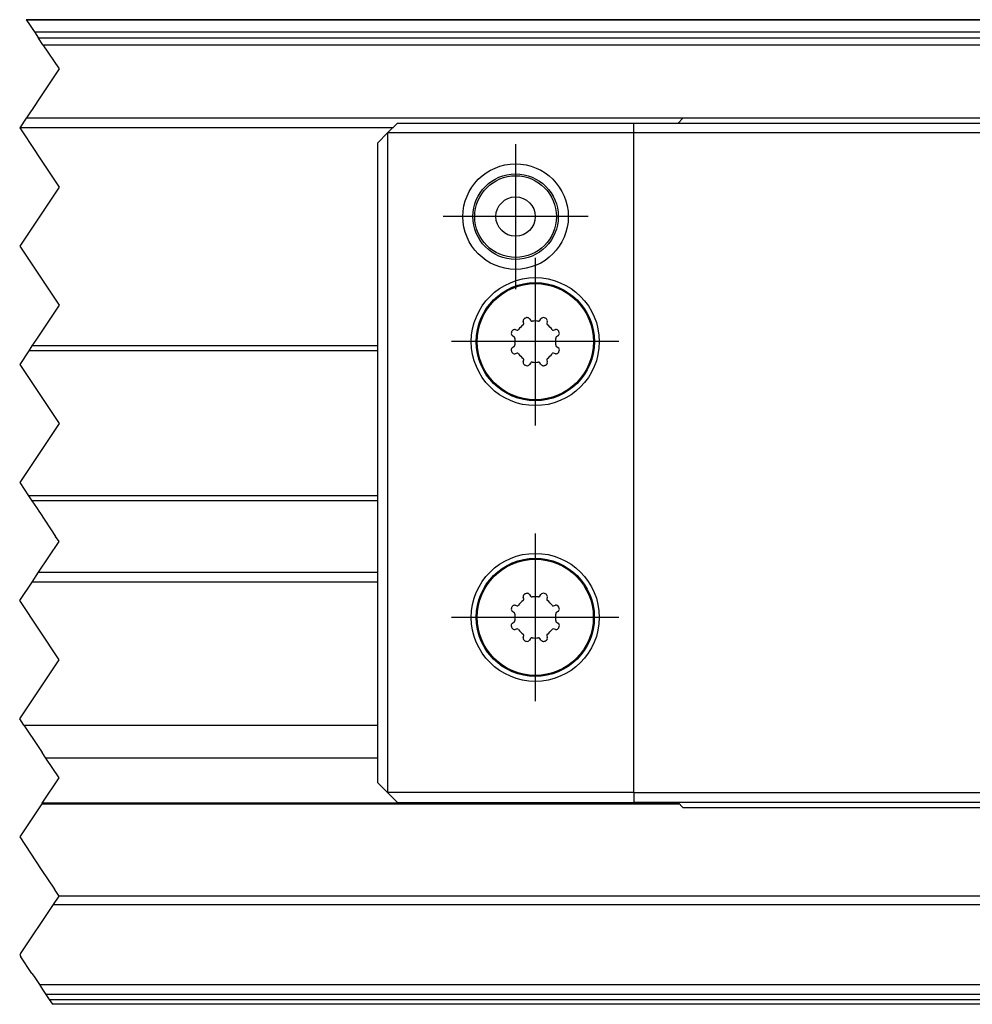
# Model space of a CAD drawing. Header units: millimetres. Extents: x -235 to 9017, y -109 to 485.
# Tile 11 of 35: x 323 to 371, y 337 to 387. Entities that reach past the tile are written whole.
import ezdxf

# ---------------------------------------------------------------- set-up
doc = ezdxf.new("R2010")
doc.units = ezdxf.units.MM
doc.linetypes.add('DOT_CENTER', pattern=[14, 12, -1, 0, -1])
doc.layers.add('1', color=7, linetype='Continuous')

# ---------------------------------------------------------------- blocks, each defined once
blk = doc.blocks.new('CABEZA_1_1__40', base_point=(340.9543643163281, 347.1029435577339))
at = {"color": 7, "linetype": 'Continuous'}
for p, q in [((356.4565187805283, 382.1029435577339), (356.2065187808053, 381.8529435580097)), ((362.8949536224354, 382.1029435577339), (356.4565187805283, 382.1029435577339)), ((369.0180839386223, 382.1029435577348), (362.8949536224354, 382.1029435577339)), ((375.4565187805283, 382.1029435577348), (369.0180839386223, 382.1029435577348)), ((375.7065187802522, 381.8529435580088), (375.4565187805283, 382.1029435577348)), ((396.4565187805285, 382.1029435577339), (396.2065187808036, 381.8529435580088)), ((402.8949536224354, 382.1029435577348), (396.4565187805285, 382.1029435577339)), ((409.0180839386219, 382.1029435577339), (402.8949536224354, 382.1029435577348)), ((415.4565187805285, 382.1029435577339), (409.0180839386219, 382.1029435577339)), ((415.7065187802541, 381.8529435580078), (415.4565187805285, 382.1029435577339)), ((341.4543643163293, 381.3529435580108), (341.9543643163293, 381.8529435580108)), ((341.9543643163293, 381.8529435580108), (353.9554415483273, 381.8529435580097)), ((353.9554415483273, 381.8529435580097), (356.2065187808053, 381.8529435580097)), ((353.9554415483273, 381.3529435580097), (353.9554415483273, 381.8529435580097)), ((356.2065187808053, 381.8529435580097), (375.7065187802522, 381.8529435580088)), ((375.7065187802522, 381.8529435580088), (396.2065187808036, 381.8529435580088)), ((396.2065187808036, 381.8529435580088), (415.7065187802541, 381.8529435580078)), ((415.7065187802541, 381.8529435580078), (417.9543643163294, 381.8529435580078)), ((417.9543643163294, 381.8529435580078), (417.9543643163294, 381.3529435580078)), ((417.9543643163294, 381.8529435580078), (433.9572087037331, 381.8529435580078)), ((433.9572087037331, 381.8529435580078), (434.4572087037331, 381.3529435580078)), ((340.9543643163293, 380.8529435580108), (341.4543643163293, 381.3529435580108)), ((353.9554415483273, 381.3529435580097), (341.4543643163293, 381.3529435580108)), ((341.4543643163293, 381.3529435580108), (341.4543643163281, 347.8529435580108)), ((417.9543643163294, 381.3529435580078), (353.9554415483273, 381.3529435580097)), ((353.9554415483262, 347.8529435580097), (353.9554415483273, 381.3529435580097)), ((417.9543643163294, 381.3529435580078), (434.4572087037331, 381.3529435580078)), ((417.9543643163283, 347.8529435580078), (417.9543643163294, 381.3529435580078)), ((434.9572087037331, 380.8529435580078), (434.4572087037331, 381.3529435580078)), ((434.4572087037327, 372.0357879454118), (434.4572087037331, 381.3529435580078)), ((340.9543643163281, 348.3529435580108), (340.9543643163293, 380.8529435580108)), ((434.9572087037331, 380.8529435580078), (434.9572087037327, 372.5357879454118)), ((422.6653894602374, 373.6058599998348), (422.719198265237, 373.5213970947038)), ((423.1895303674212, 373.5213970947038), (423.2433391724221, 373.6058599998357)), ((421.9347932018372, 373.0638425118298), (422.0325660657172, 373.0421667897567)), ((422.3651410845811, 373.3747418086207), (422.3434653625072, 373.4725146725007)), ((423.5652632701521, 373.4725146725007), (423.5435875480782, 373.3747418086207)), ((423.8761625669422, 373.0421667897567), (423.9739354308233, 373.0638425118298)), ((421.8859107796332, 372.6881096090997), (421.8014478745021, 372.7419184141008)), ((424.1072807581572, 372.7419184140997), (424.0228178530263, 372.6881096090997)), ((434.9572087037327, 372.5357879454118), (434.4572087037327, 372.0357879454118)), ((434.9572087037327, 372.5357879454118), (444.7022098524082, 372.5357879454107)), ((444.7022098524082, 372.5357879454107), (444.2022098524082, 372.0357879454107)), ((444.7022098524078, 354.7700991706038), (444.7022098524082, 372.5357879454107)), ((421.8014478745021, 372.1639687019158), (421.8859107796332, 372.2177775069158)), ((424.022817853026, 372.2177775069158), (424.107280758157, 372.1639687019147)), ((434.4572087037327, 372.0357879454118), (444.2022098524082, 372.0357879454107)), ((444.2022098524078, 355.2700991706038), (444.2022098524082, 372.0357879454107)), ((348.3662183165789, 371.6747418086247), (348.3445425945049, 371.7725146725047)), ((348.6664666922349, 371.9058599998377), (348.7202754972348, 371.8213970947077)), ((349.1906075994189, 371.8213970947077), (349.2444164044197, 371.9058599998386)), ((349.5663405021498, 371.7725146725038), (349.544664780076, 371.6747418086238)), ((422.0325660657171, 371.8637203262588), (421.9347932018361, 371.8420446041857)), ((422.343465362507, 371.4333724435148), (422.3651410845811, 371.5311453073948)), ((423.5435875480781, 371.5311453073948), (423.5652632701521, 371.4333724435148)), ((423.9739354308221, 371.8420446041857), (423.8761625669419, 371.8637203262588)), ((347.8869880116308, 370.9881096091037), (347.8025251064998, 371.0419184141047)), ((347.9358704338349, 371.3638425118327), (348.033643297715, 371.3421667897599)), ((349.8772397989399, 371.3421667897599), (349.9750126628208, 371.3638425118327)), ((350.1083579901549, 371.0419184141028), (350.0238950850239, 370.9881096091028)), ((422.719198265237, 371.3844900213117), (422.665389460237, 371.3000271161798)), ((423.2433391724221, 371.3000271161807), (423.1895303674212, 371.3844900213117)), ((347.8025251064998, 370.4639687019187), (347.8869880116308, 370.5177775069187)), ((350.0238950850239, 370.5177775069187), (350.1083579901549, 370.4639687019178)), ((348.033643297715, 370.1637203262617), (347.9358704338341, 370.1420446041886)), ((349.9750126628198, 370.1420446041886), (349.8772397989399, 370.1637203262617)), ((348.3445425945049, 369.7333724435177), (348.3662183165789, 369.8311453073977)), ((348.7202754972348, 369.6844900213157), (348.6664666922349, 369.6000271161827)), ((349.2444164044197, 369.6000271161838), (349.1906075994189, 369.6844900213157)), ((349.544664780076, 369.8311453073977), (349.5663405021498, 369.7333724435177)), ((422.6653894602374, 359.6058599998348), (422.7191982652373, 359.5213970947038)), ((423.1895303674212, 359.5213970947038), (423.2433391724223, 359.6058599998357)), ((421.9347932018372, 359.0638425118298), (422.0325660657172, 359.0421667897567)), ((422.3651410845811, 359.3747418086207), (422.3434653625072, 359.4725146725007)), ((423.5652632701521, 359.4725146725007), (423.5435875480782, 359.3747418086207)), ((423.8761625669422, 359.0421667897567), (423.9739354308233, 359.0638425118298)), ((421.8859107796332, 358.6881096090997), (421.8014478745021, 358.7419184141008)), ((424.1072807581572, 358.7419184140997), (424.0228178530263, 358.6881096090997)), ((421.801447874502, 358.1639687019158), (421.8859107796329, 358.2177775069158)), ((424.022817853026, 358.2177775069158), (424.107280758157, 358.1639687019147)), ((348.3651410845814, 357.6747418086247), (348.3434653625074, 357.7725146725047)), ((348.6653894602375, 357.9058599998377), (348.7191982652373, 357.8213970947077)), ((349.1895303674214, 357.8213970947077), (349.2433391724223, 357.9058599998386)), ((349.5652632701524, 357.7725146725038), (349.5435875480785, 357.6747418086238)), ((422.0325660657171, 357.8637203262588), (421.9347932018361, 357.8420446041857)), ((422.343465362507, 357.4333724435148), (422.3651410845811, 357.5311453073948)), ((423.5435875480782, 357.5311453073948), (423.565263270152, 357.4333724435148)), ((423.9739354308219, 357.8420446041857), (423.8761625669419, 357.8637203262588)), ((347.8859107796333, 356.9881096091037), (347.8014478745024, 357.0419184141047)), ((347.9347932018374, 357.3638425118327), (348.0325660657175, 357.3421667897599)), ((349.8761625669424, 357.3421667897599), (349.9739354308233, 357.3638425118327)), ((350.1072807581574, 357.0419184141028), (350.0228178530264, 356.9881096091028)), ((422.719198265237, 357.3844900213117), (422.665389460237, 357.3000271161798)), ((423.2433391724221, 357.3000271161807), (423.1895303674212, 357.3844900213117)), ((347.8014478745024, 356.4639687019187), (347.8859107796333, 356.5177775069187)), ((350.0228178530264, 356.5177775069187), (350.1072807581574, 356.4639687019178)), ((348.0325660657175, 356.1637203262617), (347.9347932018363, 356.1420446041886)), ((349.9739354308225, 356.1420446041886), (349.8761625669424, 356.1637203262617)), ((348.3434653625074, 355.7333724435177), (348.3651410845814, 355.8311453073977)), ((348.7191982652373, 355.6844900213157), (348.6653894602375, 355.6000271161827)), ((349.2433391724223, 355.6000271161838), (349.1895303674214, 355.6844900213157)), ((349.5435875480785, 355.8311453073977), (349.5652632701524, 355.7333724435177)), ((430.4543643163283, 347.8529435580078), (430.4543643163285, 355.2700991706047)), ((430.4543643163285, 355.2700991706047), (430.9565187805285, 354.7700991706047)), ((444.2022098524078, 355.2700991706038), (430.4543643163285, 355.2700991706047)), ((444.7022098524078, 354.7700991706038), (444.2022098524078, 355.2700991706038)), ((430.9565187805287, 348.6029435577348), (430.9565187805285, 354.7700991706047)), ((430.9565187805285, 354.7700991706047), (444.7022098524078, 354.7700991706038)), ((430.9543643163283, 348.3529435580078), (430.9565187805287, 348.6029435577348)), ((341.4543643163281, 347.8529435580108), (340.9543643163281, 348.3529435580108)), ((430.4543643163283, 347.8529435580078), (430.9543643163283, 348.3529435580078)), ((353.9554415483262, 347.8529435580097), (341.4543643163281, 347.8529435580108)), ((341.4543643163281, 347.8529435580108), (341.9543643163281, 347.3529435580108)), ((353.9554415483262, 347.8529435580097), (417.9543643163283, 347.8529435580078)), ((353.9554415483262, 347.8529435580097), (353.9554415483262, 347.3529435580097)), ((430.4543643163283, 347.8529435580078), (417.9543643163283, 347.8529435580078)), ((417.9543643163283, 347.8529435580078), (417.9543643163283, 347.3529435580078)), ((430.4543643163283, 347.8529435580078), (429.9543643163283, 347.3529435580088)), ((341.9543643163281, 347.3529435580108), (353.9554415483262, 347.3529435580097)), ((356.2065187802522, 347.3529435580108), (353.9554415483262, 347.3529435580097)), ((375.7065187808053, 347.3529435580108), (356.2065187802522, 347.3529435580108)), ((356.2065187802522, 347.3529435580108), (356.4565187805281, 347.1029435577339)), ((356.4565187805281, 347.1029435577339), (375.4565187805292, 347.1029435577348)), ((375.4565187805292, 347.1029435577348), (375.7065187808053, 347.3529435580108)), ((396.2065187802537, 347.3529435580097), (375.7065187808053, 347.3529435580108)), ((415.7065187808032, 347.3529435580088), (396.2065187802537, 347.3529435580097)), ((396.2065187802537, 347.3529435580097), (396.4565187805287, 347.1029435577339)), ((396.4565187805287, 347.1029435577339), (415.4565187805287, 347.1029435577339)), ((415.7065187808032, 347.3529435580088), (415.4565187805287, 347.1029435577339)), ((417.9543643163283, 347.3529435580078), (415.7065187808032, 347.3529435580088)), ((429.9543643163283, 347.3529435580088), (417.9543643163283, 347.3529435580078))]:
    blk.add_line(p, q, dxfattribs=at)
for centre, radius in [((347.954364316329, 377.1029435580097), 2.679018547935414), ((347.954364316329, 377.1029435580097), 2.171034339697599), ((347.954364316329, 377.1029435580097), 2.074999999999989), ((347.954364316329, 377.1029435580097), 0.9999999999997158), ((422.954364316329, 372.4529435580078), 3.25), ((422.954364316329, 372.4529435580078), 3), ((422.954364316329, 372.4529435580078), 2.948945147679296), ((348.9554415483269, 370.7529435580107), 3.25), ((348.9554415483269, 370.7529435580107), 3), ((348.9554415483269, 370.7529435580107), 2.948945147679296), ((422.9543643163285, 358.4529435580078), 3.25), ((422.9543643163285, 358.4529435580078), 3), ((422.9543643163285, 358.4529435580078), 2.948945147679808), ((348.9543643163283, 356.7529435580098), 3.25), ((348.9543643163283, 356.7529435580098), 3), ((348.9543643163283, 356.7529435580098), 2.948945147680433), ((423.9543643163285, 352.1029435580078), 2.675000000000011), ((423.9543643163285, 352.1029435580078), 2.171031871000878), ((423.9543643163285, 352.1029435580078), 2.075000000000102), ((423.9543643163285, 352.1029435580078), 0.9999999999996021)]:
    blk.add_circle(centre, radius, dxfattribs=at)
for centre, radius, start, end in [((422.4899097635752, 373.5049806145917), 0.150000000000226, 113.8205556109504, 192.5000000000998), ((422.9543643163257, 372.4529435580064), 1.299999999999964, 111.1794443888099, 113.8205556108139), ((422.5388807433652, 373.5252650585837), 0.1500000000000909, 90, 111.179444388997), ((422.5388807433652, 373.5252650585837), 0.1499999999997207, 32.49999999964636, 90), ((422.7782356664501, 373.5590080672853), 0.0700000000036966, 212.4999999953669, 279.0477603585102), ((422.9543643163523, 372.4529435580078), 1.049999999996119, 80.9522396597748, 99.0477603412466), ((423.1304929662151, 373.5590080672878), 0.0699999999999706, 260.9522396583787, 327.4999999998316), ((423.3698478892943, 373.5252650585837), 0.1499999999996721, 68.82055561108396, 147.500000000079), ((422.9543643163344, 372.4529435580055), 1.300000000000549, 66.17944438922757, 68.82055561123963), ((423.4188188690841, 373.5049806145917), 0.1500000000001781, 44.99999999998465, 66.17944438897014), ((423.4188188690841, 373.5049806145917), 0.1500000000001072, 347.4999999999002, 44.99999999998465), ((421.9023272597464, 372.9173981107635), 0.1499999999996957, 135.0000000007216, 156.1794443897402), ((421.9023272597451, 372.9173981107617), 0.1500000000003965, 77.4999999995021, 134.9999999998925), ((422.0477168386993, 373.1105075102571), 0.0700000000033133, 257.4999999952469, 324.047760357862), ((422.9543643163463, 372.452943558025), 1.049999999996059, 125.9522396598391, 144.0477603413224), ((422.2968003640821, 373.3595910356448), 0.0700000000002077, 305.9522396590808, 0), ((423.6119282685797, 373.3595910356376), 0.0700000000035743, 179.9999999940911, 234.047760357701), ((422.9543643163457, 372.4529435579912), 1.049999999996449, 35.95223965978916, 54.04776034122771), ((423.8610117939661, 373.1105075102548), 0.0699999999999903, 215.9522396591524, 282.5000000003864), ((424.0064013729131, 372.9173981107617), 0.1500000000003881, 23.8205556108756, 102.49999999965), ((421.8820428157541, 372.8684271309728), 0.1499999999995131, 158.8205556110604, 237.5000000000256), ((422.9543643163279, 372.4529435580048), 1.29999999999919, 156.179444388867, 158.8205556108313), ((421.8482998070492, 372.6290722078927), 0.0699999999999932, 0, 57.50000000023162), ((422.954364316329, 372.4529435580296), 1.049999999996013, 170.9522396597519, 189.047760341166), ((424.0604288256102, 372.6290722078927), 0.0699999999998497, 122.4999999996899, 180), ((422.9543643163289, 372.452943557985), 1.049999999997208, 350.9522396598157, 9.04776034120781), ((424.0266858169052, 372.8684271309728), 0.1500000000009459, 302.4999999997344, 0), ((422.9543643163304, 372.4529435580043), 1.300000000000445, 21.17944438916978, 23.82055561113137), ((424.0266858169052, 372.8684271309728), 0.1499999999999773, 0, 21.17944438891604), ((421.8820428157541, 372.0374599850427), 0.1500000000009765, 122.4999999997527, 180), ((421.8820428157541, 372.0374599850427), 0.1500000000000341, 180, 201.1794443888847), ((421.8482998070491, 372.2768149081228), 0.0699999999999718, 302.4999999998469, 0), ((424.0604288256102, 372.2768149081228), 0.0700000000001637, 180, 237.5000000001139), ((424.026685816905, 372.0374599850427), 0.1499999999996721, 338.8205556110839, 57.50000000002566), ((348.9554415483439, 370.7529435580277), 1.049999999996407, 125.9522396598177, 144.0477603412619), ((348.2978775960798, 371.6595910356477), 0.069999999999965, 305.9522396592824, 0), ((348.4909869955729, 371.8049806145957), 0.1499999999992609, 113.8205556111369, 192.5000000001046), ((348.9554415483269, 370.7529435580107), 1.300000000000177, 111.1794443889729, 113.8205556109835), ((348.5399579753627, 371.8252650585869), 0.1499999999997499, 90, 111.1794443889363), ((348.5399579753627, 371.8252650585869), 0.1499999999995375, 32.49999999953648, 90), ((348.7793128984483, 371.859008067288), 0.0700000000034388, 212.4999999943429, 279.0477603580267), ((348.95544154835, 370.7529435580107), 1.049999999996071, 80.95223965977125, 99.04776034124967), ((349.1315701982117, 371.8590080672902), 0.0699999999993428, 260.9522396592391, 327.5000000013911), ((349.3709251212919, 371.8252650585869), 0.1499999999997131, 68.82055561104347, 147.5000000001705), ((348.9554415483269, 370.7529435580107), 1.300000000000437, 66.1794443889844, 68.8205556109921), ((349.4198961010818, 371.8049806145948), 0.1500000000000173, 44.99999999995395, 66.1794443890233), ((349.4198961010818, 371.8049806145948), 0.1500000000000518, 347.4999999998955, 44.99999999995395), ((349.6130055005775, 371.6595910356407), 0.070000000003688, 179.9999999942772, 234.047760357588), ((348.955441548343, 370.7529435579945), 1.049999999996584, 35.95223965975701, 54.04776034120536), ((422.9543643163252, 372.4529435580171), 1.299999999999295, 201.1794443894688, 203.8205556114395), ((421.9023272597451, 371.9884890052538), 0.149999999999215, 203.8205556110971, 282.5000000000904), ((422.047716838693, 371.7953796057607), 0.0699999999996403, 35.95223965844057, 102.5000000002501), ((422.9543643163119, 372.4529435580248), 1.049999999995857, 215.9522396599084, 234.0477603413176), ((422.296800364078, 371.5462960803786), 0.0700000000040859, 359.9999999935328, 54.04776035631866), ((423.6119282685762, 371.5462960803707), 0.0699999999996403, 125.9522396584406, 180), ((422.9543643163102, 372.4529435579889), 1.04999999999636, 305.9522396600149, 324.0477603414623), ((423.8610117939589, 371.7953796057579), 0.0700000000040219, 77.49999999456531, 144.0477603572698), ((424.0064013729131, 371.9884890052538), 0.1500000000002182, 257.4999999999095, 315), ((424.0064013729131, 371.9884890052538), 0.1499999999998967, 315, 336.1794443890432), ((422.9543643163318, 372.4529435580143), 1.300000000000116, 336.1794443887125, 338.8205556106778), ((347.8831200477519, 371.1684271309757), 0.1500000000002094, 158.8205556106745, 237.499999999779), ((348.955441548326, 370.7529435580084), 1.299999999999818, 156.1794443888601, 158.8205556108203), ((347.9034044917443, 371.2173981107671), 0.1500000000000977, 135.000000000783, 156.179444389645), ((347.9034044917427, 371.2173981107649), 0.1500000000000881, 77.4999999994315, 134.9999999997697), ((348.0487940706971, 371.41050751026), 0.0700000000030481, 257.4999999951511, 324.0477603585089), ((349.8620890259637, 371.4105075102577), 0.0699999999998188, 215.9522396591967, 282.5000000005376), ((350.0074786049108, 371.2173981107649), 0.1500000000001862, 23.82055561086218, 102.4999999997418), ((350.027763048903, 371.1684271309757), 0.1500000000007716, 302.4999999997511, 0), ((348.9554415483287, 370.7529435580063), 1.300000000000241, 21.17944438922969, 23.82055561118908), ((350.0277630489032, 371.1684271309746), 0.1499999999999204, 4.3425e-10, 21.17944438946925), ((422.489909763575, 371.4009065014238), 0.1500000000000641, 167.4999999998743, 225.000000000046), ((422.489909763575, 371.4009065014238), 0.1500000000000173, 225.000000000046, 246.1794443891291), ((422.9543643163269, 372.4529435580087), 1.300000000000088, 246.179444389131, 248.8205556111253), ((422.5388807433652, 371.3806220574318), 0.1499999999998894, 248.8205556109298, 327.499999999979), ((422.778235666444, 371.3468790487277), 0.0699999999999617, 80.95223965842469, 147.5000000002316), ((422.9543643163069, 372.4529435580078), 1.049999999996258, 260.9522396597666, 279.0477603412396), ((423.1304929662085, 371.3468790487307), 0.0700000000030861, 32.49999999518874, 99.04776035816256), ((423.369847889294, 371.3806220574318), 0.1499999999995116, 212.499999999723, 270), ((423.369847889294, 371.3806220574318), 0.1500000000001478, 270, 291.1794443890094), ((422.9543643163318, 372.4529435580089), 1.300000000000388, 291.1794443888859, 293.8205556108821), ((423.4188188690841, 371.4009065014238), 0.1500000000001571, 293.8205556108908, 12.50000000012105), ((347.8493770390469, 370.9290722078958), 0.0699999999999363, 0, 57.50000000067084), ((347.8493770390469, 370.5768149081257), 0.0699999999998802, 302.4999999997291, 0), ((348.9554415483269, 370.7529435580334), 1.049999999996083, 170.9522396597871, 189.0477603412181), ((350.0615060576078, 370.9290722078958), 0.0699999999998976, 122.4999999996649, 180), ((350.0615060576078, 370.5768149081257), 0.0699999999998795, 180, 237.5000000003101), ((348.9554415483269, 370.7529435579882), 1.049999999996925, 350.9522396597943, 9.04776034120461), ((347.8831200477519, 370.3374599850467), 0.1500000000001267, 122.500000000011, 180), ((347.8831200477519, 370.3374599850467), 0.1500000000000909, 180, 201.1794443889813), ((348.9554415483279, 370.7529435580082), 1.299999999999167, 201.1794443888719, 203.8205556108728), ((347.9034044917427, 370.2884890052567), 0.1499999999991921, 203.8205556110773, 282.5000000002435), ((348.0487940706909, 370.0953796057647), 0.0699999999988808, 35.95223965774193, 102.5000000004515), ((348.9554415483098, 370.7529435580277), 1.049999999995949, 215.9522396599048, 234.0477603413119), ((348.9554415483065, 370.7529435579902), 1.049999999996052, 305.9522396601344, 324.0477603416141), ((349.8620890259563, 370.0953796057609), 0.0700000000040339, 77.49999999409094, 144.0477603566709), ((350.0074786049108, 370.2884890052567), 0.1500000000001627, 257.4999999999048, 315.0000000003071), ((350.027763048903, 370.3374599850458), 0.1499999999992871, 338.8205556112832, 57.5000000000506), ((350.0074786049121, 370.2884890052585), 0.1499999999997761, 314.9999999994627, 336.1794443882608), ((348.955441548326, 370.7529435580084), 1.299999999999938, 336.1794443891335, 338.8205556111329), ((348.2978775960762, 369.8462960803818), 0.0700000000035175, 359.9999999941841, 54.04776035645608), ((348.4909869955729, 369.7009065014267), 0.1500000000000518, 167.4999999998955, 224.9999999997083), ((348.4909869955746, 369.7009065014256), 0.1499999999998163, 224.999999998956, 246.1794443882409), ((348.9554415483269, 370.7529435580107), 1.300000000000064, 246.1794443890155, 248.8205556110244), ((348.5399579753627, 369.6806220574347), 0.1499999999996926, 248.8205556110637, 327.5000000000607), ((348.7793128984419, 369.6468790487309), 0.069999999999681, 80.95223965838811, 147.4999999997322), ((348.9554415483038, 370.7529435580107), 1.049999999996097, 260.9522396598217, 279.0477603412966), ((349.1315701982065, 369.6468790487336), 0.0700000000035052, 32.49999999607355, 99.04776035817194), ((349.3709251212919, 369.6806220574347), 0.1499999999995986, 212.4999999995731, 270), ((349.3709251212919, 369.6806220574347), 0.1499999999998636, 270, 291.1794443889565), ((348.9554415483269, 370.7529435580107), 1.300000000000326, 291.1794443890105, 293.8205556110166), ((349.4198961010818, 369.7009065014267), 0.15000000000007, 293.8205556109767, 12.50000000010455), ((349.6130055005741, 369.8462960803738), 0.0699999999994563, 125.9522396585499, 180), ((422.4899097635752, 359.5049806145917), 0.1500000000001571, 113.8205556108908, 192.5000000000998), ((422.9543643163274, 358.4529435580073), 1.299999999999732, 111.1794443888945, 113.8205556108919), ((422.5388807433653, 359.5252650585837), 0.1500000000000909, 90, 111.1794443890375), ((422.5388807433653, 359.5252650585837), 0.1499999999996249, 32.49999999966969, 90), ((422.7782356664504, 359.5590080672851), 0.0700000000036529, 212.4999999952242, 279.0477603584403), ((422.9543643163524, 358.4529435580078), 1.04999999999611, 80.95223965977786, 99.04776034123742), ((423.1304929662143, 359.5590080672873), 0.0699999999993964, 260.9522396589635, 327.5000000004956), ((423.3698478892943, 359.5252650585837), 0.1499999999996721, 68.82055561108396, 147.500000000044), ((422.9543643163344, 358.4529435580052), 1.300000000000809, 66.17944438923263, 68.82055561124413), ((423.4188188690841, 359.5049806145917), 0.1500000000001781, 44.99999999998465, 66.17944438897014), ((423.4188188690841, 359.5049806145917), 0.1500000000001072, 347.4999999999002, 44.99999999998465), ((421.902327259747, 358.917398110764), 0.1499999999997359, 135.0000000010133, 156.1794443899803), ((421.9023272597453, 358.9173981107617), 0.1500000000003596, 77.49999999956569, 134.9999999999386), ((422.0477168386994, 359.1105075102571), 0.0700000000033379, 257.499999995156, 324.0477603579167), ((422.9543643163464, 358.4529435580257), 1.049999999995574, 125.952239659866, 144.0477603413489), ((422.2968003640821, 359.3595910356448), 0.0700000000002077, 305.9522396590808, 0), ((423.61192826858, 359.3595910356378), 0.0700000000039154, 179.9999999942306, 234.047760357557), ((422.9543643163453, 358.4529435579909), 1.049999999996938, 35.95223965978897, 54.04776034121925), ((423.8610117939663, 359.1105075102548), 0.0700000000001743, 215.9522396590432, 282.5000000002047), ((424.0064013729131, 358.9173981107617), 0.1500000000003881, 23.8205556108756, 102.49999999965), ((421.8820428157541, 358.8684271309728), 0.1499999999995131, 158.8205556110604, 237.5000000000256), ((422.9543643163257, 358.4529435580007), 1.299999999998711, 156.1794443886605, 158.8205556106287), ((421.8482998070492, 358.6290722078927), 0.0699999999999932, 0, 57.50000000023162), ((422.9543643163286, 358.4529435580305), 1.049999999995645, 170.9522396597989, 189.0477603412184), ((424.0604288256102, 358.6290722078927), 0.0699999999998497, 122.4999999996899, 180), ((422.9543643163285, 358.4529435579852), 1.049999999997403, 350.9522396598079, 9.04776034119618), ((424.0266858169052, 358.8684271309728), 0.1500000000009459, 302.4999999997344, 0), ((422.95436431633, 358.4529435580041), 1.300000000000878, 21.17944438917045, 23.82055561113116), ((424.0266858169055, 358.8684271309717), 0.1499999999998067, 4.1254e-10, 21.17944438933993), ((421.8820428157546, 358.0374599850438), 0.1500000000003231, 122.5000000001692, 180.0000000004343), ((421.882042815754, 358.0374599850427), 0.1499999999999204, 180, 201.1794443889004), ((421.8482998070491, 358.2768149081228), 0.0699999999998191, 302.4999999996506, 0), ((424.0604288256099, 358.2768149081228), 0.0699999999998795, 180, 237.5000000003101), ((424.026685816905, 358.0374599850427), 0.1499999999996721, 338.8205556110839, 57.50000000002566), ((348.9543643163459, 356.7529435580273), 1.049999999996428, 125.9522396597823, 144.0477603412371), ((348.2968003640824, 357.6595910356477), 0.0699999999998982, 305.9522396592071, 0), ((348.4899097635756, 357.8049806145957), 0.1499999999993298, 113.8205556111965, 192.5000000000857), ((348.9543643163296, 356.7529435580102), 1.300000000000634, 111.1794443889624, 113.820555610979), ((348.5388807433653, 357.8252650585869), 0.1499999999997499, 90, 111.1794443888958), ((348.5388807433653, 357.8252650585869), 0.1499999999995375, 32.49999999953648, 90), ((348.7782356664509, 357.859008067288), 0.0700000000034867, 212.4999999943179, 279.0477603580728), ((348.9543643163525, 356.7529435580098), 1.04999999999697, 80.95223965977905, 99.04776034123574), ((349.1304929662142, 357.8590080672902), 0.0699999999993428, 260.9522396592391, 327.5000000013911), ((349.3698478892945, 357.8252650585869), 0.1499999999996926, 68.82055561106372, 147.5000000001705), ((348.9543643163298, 356.7529435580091), 1.300000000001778, 66.17944438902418, 68.82055561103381), ((349.4188188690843, 357.8049806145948), 0.1500000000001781, 44.99999999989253, 66.17944438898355), ((349.4188188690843, 357.8049806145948), 0.1500000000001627, 347.4999999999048, 44.99999999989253), ((349.6119282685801, 357.6595910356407), 0.070000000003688, 179.9999999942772, 234.0477603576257), ((348.9543643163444, 356.7529435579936), 1.049999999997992, 35.95223965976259, 54.04776034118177), ((422.9543643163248, 358.4529435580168), 1.299999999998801, 201.1794443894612, 203.8205556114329), ((421.9023272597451, 357.9884890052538), 0.149999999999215, 203.8205556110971, 282.5000000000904), ((422.047716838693, 357.7953796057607), 0.0699999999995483, 35.95223965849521, 102.5000000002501), ((422.9543643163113, 358.452943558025), 1.049999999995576, 215.9522396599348, 234.0477603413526), ((422.296800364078, 357.5462960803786), 0.0700000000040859, 359.9999999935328, 54.04776035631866), ((423.6119282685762, 357.5462960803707), 0.0699999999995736, 125.9522396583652, 180), ((422.9543643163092, 358.4529435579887), 1.049999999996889, 305.9522396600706, 324.0477603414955), ((423.8610117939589, 357.7953796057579), 0.0700000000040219, 77.49999999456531, 144.047760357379), ((424.0064013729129, 357.9884890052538), 0.1500000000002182, 257.4999999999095, 315.0000000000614), ((424.0064013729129, 357.9884890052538), 0.1500000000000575, 315.0000000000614, 336.1794443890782), ((422.9543643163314, 358.4529435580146), 1.300000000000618, 336.1794443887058, 338.8205556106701), ((347.8820428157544, 357.1684271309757), 0.1500000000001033, 158.8205556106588, 237.4999999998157), ((348.9543643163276, 356.7529435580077), 1.29999999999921, 156.1794443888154, 158.820555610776), ((347.9023272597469, 357.2173981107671), 0.1500000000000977, 135.000000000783, 156.1794443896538), ((347.9023272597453, 357.2173981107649), 0.1500000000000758, 77.4999999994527, 134.9999999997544), ((348.0477168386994, 357.41050751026), 0.0700000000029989, 257.4999999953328, 324.0477603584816), ((349.8610117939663, 357.4105075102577), 0.0699999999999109, 215.9522396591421, 282.5000000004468), ((350.0064013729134, 357.2173981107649), 0.1500000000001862, 23.82055561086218, 102.4999999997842), ((350.0266858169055, 357.1684271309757), 0.1500000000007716, 302.4999999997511, 0), ((348.95436431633, 356.7529435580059), 1.30000000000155, 21.17944438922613, 23.82055561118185), ((350.0266858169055, 357.1684271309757), 0.1499999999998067, 0, 21.17944438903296), ((422.489909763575, 357.4009065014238), 0.1500000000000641, 167.4999999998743, 225.000000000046), ((422.489909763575, 357.4009065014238), 0.1500000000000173, 225.000000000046, 246.1794443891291), ((422.9543643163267, 358.4529435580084), 1.299999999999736, 246.1794443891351, 248.8205556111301), ((422.5388807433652, 357.3806220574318), 0.1499999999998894, 248.8205556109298, 327.499999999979), ((422.778235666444, 357.3468790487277), 0.0699999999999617, 80.95223965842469, 147.5000000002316), ((422.9543643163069, 358.4529435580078), 1.049999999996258, 260.9522396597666, 279.0477603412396), ((423.1304929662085, 357.3468790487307), 0.0700000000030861, 32.49999999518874, 99.04776035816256), ((423.369847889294, 357.3806220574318), 0.1499999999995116, 212.499999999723, 270), ((423.369847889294, 357.3806220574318), 0.1500000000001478, 270, 291.1794443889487), ((422.9543643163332, 358.4529435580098), 1.300000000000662, 291.1794443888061, 293.8205556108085), ((423.4188188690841, 357.4009065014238), 0.1500000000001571, 293.8205556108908, 12.50000000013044), ((347.8482998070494, 356.9290722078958), 0.0699999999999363, 0, 57.50000000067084), ((347.8482998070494, 356.5768149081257), 0.0699999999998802, 302.4999999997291, 0), ((348.9543643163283, 356.7529435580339), 1.04999999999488, 170.9522396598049, 189.0477603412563), ((350.0604288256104, 356.9290722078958), 0.0699999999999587, 122.4999999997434, 180), ((350.0604288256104, 356.5768149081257), 0.0699999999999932, 180, 237.5000000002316), ((348.9543643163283, 356.7529435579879), 1.049999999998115, 350.9522396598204, 9.04776034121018), ((347.8820428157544, 356.3374599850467), 0.1500000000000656, 122.4999999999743, 180), ((347.8820428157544, 356.3374599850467), 0.1500000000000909, 180, 201.179444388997), ((348.9543643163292, 356.7529435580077), 1.299999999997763, 201.1794443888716, 203.8205556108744), ((347.9023272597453, 356.2884890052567), 0.1499999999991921, 203.8205556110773, 282.5000000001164), ((348.0477168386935, 356.0953796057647), 0.0699999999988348, 35.95223965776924, 102.500000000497), ((348.9543643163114, 356.7529435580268), 1.049999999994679, 215.9522396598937, 234.0477603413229), ((348.9543643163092, 356.7529435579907), 1.049999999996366, 305.9522396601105, 324.0477603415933), ((349.8610117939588, 356.0953796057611), 0.0700000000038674, 77.49999999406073, 144.0477603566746), ((350.0064013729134, 356.2884890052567), 0.1500000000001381, 257.4999999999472, 315.0000000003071), ((350.0266858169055, 356.3374599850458), 0.1499999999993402, 338.820555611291, 57.5000000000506), ((350.0064013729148, 356.2884890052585), 0.1499999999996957, 314.9999999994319, 336.1794443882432), ((348.9543643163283, 356.7529435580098), 1.300000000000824, 336.1794443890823, 338.820555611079), ((348.2968003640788, 355.8462960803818), 0.0700000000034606, 359.9999999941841, 54.04776035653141), ((348.4899097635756, 355.7009065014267), 0.1500000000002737, 167.4999999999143, 224.9999999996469), ((348.4899097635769, 355.7009065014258), 0.1499999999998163, 224.9999999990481, 246.1794443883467), ((348.9543643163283, 356.7529435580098), 1.299999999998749, 246.1794443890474, 248.820555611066), ((348.5388807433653, 355.6806220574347), 0.1499999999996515, 248.8205556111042, 327.5000000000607), ((348.7782356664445, 355.6468790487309), 0.0699999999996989, 80.95223965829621, 147.4999999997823), ((348.9543643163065, 356.7529435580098), 1.049999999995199, 260.9522396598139, 279.0477603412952), ((349.1304929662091, 355.6468790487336), 0.0700000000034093, 32.49999999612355, 99.04776035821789), ((349.3698478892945, 355.6806220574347), 0.1499999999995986, 212.4999999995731, 270), ((349.3698478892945, 355.6806220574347), 0.1499999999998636, 270, 291.1794443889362), ((348.9543643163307, 356.7529435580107), 1.299999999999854, 291.1794443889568, 293.8205556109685), ((349.4188188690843, 355.7009065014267), 0.1500000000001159, 293.8205556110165, 12.50000000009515), ((349.6119282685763, 355.8462960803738), 0.0699999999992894, 125.9522396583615, 180)]:
    blk.add_arc(centre, radius, start, end, dxfattribs=at)
for points in [[(422.3668003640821, 373.3595910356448), (422.3665238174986, 373.3621161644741), (422.3659707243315, 373.3671664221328), (422.3654176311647, 373.3722166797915), (422.3651410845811, 373.3747418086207)], [(423.5435875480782, 373.3747418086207), (423.5433110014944, 373.3722166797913), (423.542757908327, 373.3671664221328), (423.5422048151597, 373.362116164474), (423.5419282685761, 373.3595910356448)], [(421.9174288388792, 372.6180641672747), (421.9175740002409, 372.6198988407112), (421.9178643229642, 372.6235681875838), (421.9181546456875, 372.6272375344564), (421.9182998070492, 372.6290722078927)], [(423.9904288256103, 372.6290722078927), (423.9905739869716, 372.6272375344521), (423.990864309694, 372.6235681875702), (423.9911546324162, 372.6198988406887), (423.9912997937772, 372.6180641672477)], [(421.9182998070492, 372.2768149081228), (421.918154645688, 372.2786495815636), (421.9178643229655, 372.2823189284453), (421.9175740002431, 372.2859882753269), (421.9174288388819, 372.2878229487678)], [(423.9912997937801, 372.2878229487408), (423.9911546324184, 372.2859882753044), (423.9908643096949, 372.2823189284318), (423.9905739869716, 372.278649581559), (423.99042882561, 372.2768149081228)], [(348.3678775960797, 371.6595910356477), (348.3676010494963, 371.6621161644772), (348.3670479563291, 371.6671664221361), (348.3664948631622, 371.6722166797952), (348.3662183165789, 371.6747418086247)], [(349.544664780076, 371.6747418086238), (349.5443882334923, 371.6722166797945), (349.543835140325, 371.6671664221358), (349.5432820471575, 371.6621161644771), (349.5430055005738, 371.6595910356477)], [(422.3651410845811, 371.5311453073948), (422.3654176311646, 371.533670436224), (422.3659707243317, 371.5387206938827), (422.3665238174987, 371.5437709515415), (422.3668003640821, 371.5462960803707)], [(423.5419282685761, 371.5462960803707), (423.5422048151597, 371.5437709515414), (423.542757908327, 371.5387206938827), (423.5433110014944, 371.5336704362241), (423.5435875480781, 371.5311453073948)], [(347.9185060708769, 370.9180641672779), (347.9186512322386, 370.9198988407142), (347.9189415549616, 370.9235681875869), (347.9192318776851, 370.9272375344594), (347.9193770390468, 370.9290722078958)], [(347.9193770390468, 370.5768149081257), (347.9192318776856, 370.5786495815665), (347.9189415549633, 370.5823189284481), (347.918651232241, 370.5859882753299), (347.9185060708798, 370.5878229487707)], [(349.9915060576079, 370.9290722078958), (349.9916512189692, 370.9272375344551), (349.9919415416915, 370.9235681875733), (349.9922318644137, 370.9198988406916), (349.9923770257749, 370.9180641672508)], [(349.9923770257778, 370.5878229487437), (349.9922318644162, 370.5859882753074), (349.9919415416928, 370.5823189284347), (349.9916512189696, 370.578649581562), (349.9915060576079, 370.5768149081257)], [(348.3662183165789, 369.8311453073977), (348.3664948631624, 369.8336704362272), (348.3670479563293, 369.8387206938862), (348.3676010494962, 369.8437709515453), (348.3678775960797, 369.8462960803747)], [(349.5430055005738, 369.8462960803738), (349.5432820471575, 369.8437709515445), (349.5438351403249, 369.8387206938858), (349.5443882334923, 369.8336704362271), (349.544664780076, 369.8311453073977)], [(422.3668003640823, 359.3595910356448), (422.3665238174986, 359.3621161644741), (422.3659707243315, 359.3671664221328), (422.3654176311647, 359.3722166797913), (422.3651410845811, 359.3747418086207)], [(423.5435875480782, 359.3747418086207), (423.5433110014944, 359.3722166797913), (423.542757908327, 359.3671664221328), (423.5422048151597, 359.3621161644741), (423.5419282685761, 359.3595910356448)], [(421.917428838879, 358.6180641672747), (421.9175740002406, 358.619898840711), (421.9178643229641, 358.6235681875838), (421.9181546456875, 358.6272375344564), (421.9182998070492, 358.6290722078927)], [(423.9904288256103, 358.6290722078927), (423.9905739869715, 358.627237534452), (423.9908643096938, 358.6235681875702), (423.991154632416, 358.6198988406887), (423.9912997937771, 358.6180641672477)], [(421.9182998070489, 358.2768149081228), (421.9181546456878, 358.2786495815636), (421.9178643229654, 358.2823189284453), (421.9175740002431, 358.285988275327), (421.9174288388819, 358.2878229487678)], [(423.9912997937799, 358.2878229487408), (423.9911546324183, 358.2859882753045), (423.9908643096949, 358.2823189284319), (423.9905739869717, 358.278649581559), (423.99042882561, 358.2768149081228)], [(348.3668003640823, 357.6595910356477), (348.3665238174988, 357.6621161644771), (348.3659707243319, 357.6671664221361), (348.3654176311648, 357.672216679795), (348.3651410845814, 357.6747418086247)], [(349.5435875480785, 357.6747418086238), (349.5433110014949, 357.6722166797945), (349.5427579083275, 357.6671664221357), (349.5422048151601, 357.6621161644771), (349.5419282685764, 357.6595910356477)], [(422.3651410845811, 357.5311453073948), (422.3654176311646, 357.5336704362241), (422.3659707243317, 357.5387206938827), (422.3665238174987, 357.5437709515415), (422.3668003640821, 357.5462960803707)], [(423.5419282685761, 357.5462960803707), (423.5422048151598, 357.5437709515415), (423.542757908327, 357.5387206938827), (423.5433110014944, 357.5336704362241), (423.5435875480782, 357.5311453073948)], [(347.9174288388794, 356.9180641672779), (347.917574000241, 356.9198988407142), (347.9178643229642, 356.9235681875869), (347.9181546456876, 356.9272375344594), (347.9182998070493, 356.9290722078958)], [(347.9182998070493, 356.5768149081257), (347.9181546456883, 356.5786495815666), (347.9178643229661, 356.5823189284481), (347.9175740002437, 356.58598827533), (347.9174288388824, 356.5878229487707)], [(349.9904288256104, 356.9290722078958), (349.9905739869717, 356.9272375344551), (349.9908643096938, 356.9235681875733), (349.9911546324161, 356.9198988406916), (349.9912997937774, 356.9180641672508)], [(349.9912997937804, 356.5878229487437), (349.9911546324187, 356.5859882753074), (349.9908643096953, 356.5823189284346), (349.9905739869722, 356.5786495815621), (349.9904288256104, 356.5768149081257)], [(348.3651410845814, 355.8311453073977), (348.3654176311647, 355.8336704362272), (348.3659707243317, 355.8387206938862), (348.3665238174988, 355.8437709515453), (348.3668003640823, 355.8462960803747)], [(349.5419282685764, 355.8462960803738), (349.5422048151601, 355.8437709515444), (349.5427579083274, 355.8387206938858), (349.5433110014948, 355.8336704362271), (349.5435875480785, 355.8311453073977)]]:
    blk.add_open_spline(points, degree=3, dxfattribs=at)
at = {"layer": '1', "color": 2, "linetype": 'DOT_CENTER'}
for p, q in [((347.954364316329, 380.7819621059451), (347.954364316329, 373.4239250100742)), ((351.6333828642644, 377.1029435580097), (344.2753457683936, 377.1029435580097)), ((422.954364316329, 376.7029435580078), (422.954364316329, 368.2029435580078)), ((348.9554415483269, 375.0029435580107), (348.9554415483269, 366.5029435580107)), ((427.204364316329, 372.4529435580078), (418.704364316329, 372.4529435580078)), ((353.2054415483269, 370.7529435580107), (344.7054415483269, 370.7529435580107)), ((422.9543643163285, 362.7029435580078), (422.9543643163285, 354.2029435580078)), ((348.9543643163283, 361.0029435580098), (348.9543643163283, 352.5029435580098)), ((427.2043643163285, 358.4529435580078), (418.7043643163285, 358.4529435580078)), ((353.2043643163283, 356.7529435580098), (344.7043643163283, 356.7529435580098)), ((423.9543643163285, 355.7779435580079), (423.9543643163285, 348.4279435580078)), ((427.6293643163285, 352.1029435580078), (420.2793643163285, 352.1029435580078))]:
    blk.add_line(p, q, dxfattribs=at)
blk = doc.blocks.new('MOD-K-M-Li__45', base_point=(292.3319836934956, 337.1029435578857))
at = {"color": 2, "linetype": 'DOT_CENTER'}
for p, q in [((323.0943364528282, 387.1029444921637), (323.1057283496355, 387.0858566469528)), ((323.1057283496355, 387.0858566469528), (323.2610031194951, 386.8529444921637)), ((323.2610031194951, 386.8529444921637), (323.2943365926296, 386.8029442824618)), ((323.2943365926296, 386.8029442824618), (323.4276697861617, 386.6029444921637)), ((323.4276697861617, 386.6029444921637), (323.5083925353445, 386.4818603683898)), ((323.5083925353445, 386.4818603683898), (323.7251904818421, 386.1566634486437)), ((323.9418098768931, 385.8317343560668), (323.7251904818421, 386.1566634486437)), ((323.9418098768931, 385.8317343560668), (324.7619836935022, 384.6014736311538)), ((324.7619836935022, 384.6014736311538), (324.3296303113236, 383.9529435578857)), ((324.3296303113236, 383.9529435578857), (323.6538133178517, 382.9392180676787)), ((323.5962969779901, 382.8529435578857), (323.1080067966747, 382.1205082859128)), ((323.6538133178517, 382.9392180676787), (323.5962969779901, 382.8529435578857)), ((323.0962976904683, 382.1029446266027), (322.7629642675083, 381.6029444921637)), ((323.0962976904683, 382.1029446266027), (323.1080067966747, 382.1205082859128)), ((322.7629642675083, 381.6029444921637), (323.5943370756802, 380.3529435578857)), ((323.5943370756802, 380.3529435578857), (323.6518534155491, 380.2666690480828)), ((323.6518534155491, 380.2666690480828), (324.3276704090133, 379.2529435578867)), ((324.3276704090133, 379.2529435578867), (324.7619836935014, 378.6014736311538)), ((324.7619836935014, 378.6014736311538), (322.7619836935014, 375.6014736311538)), ((322.7619836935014, 375.6014736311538), (324.7619836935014, 372.6014736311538)), ((324.7619836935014, 372.6014736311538), (323.7825795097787, 371.1323673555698)), ((323.7825795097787, 371.1323673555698), (323.6159128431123, 370.8823673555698)), ((323.3849727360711, 370.5359571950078), (323.2183060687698, 370.2859571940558)), ((323.6159128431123, 370.8823673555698), (323.3849727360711, 370.5359571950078)), ((323.2183060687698, 370.2859571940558), (322.7619836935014, 369.6014736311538)), ((322.7619836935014, 369.6014736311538), (324.7619836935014, 366.6014736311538)), ((324.7619836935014, 366.6014736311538), (322.7619836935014, 363.6014736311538)), ((322.7619836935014, 363.6014736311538), (323.2163449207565, 362.9199317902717)), ((323.2163449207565, 362.9199317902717), (323.3830115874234, 362.6699317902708)), ((323.3830115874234, 362.6699317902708), (323.6139516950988, 362.3235216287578)), ((323.6139516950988, 362.3235216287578), (323.7670651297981, 362.0938514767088)), ((323.7670651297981, 362.0938514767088), (323.7806183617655, 362.0735216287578)), ((323.7806183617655, 362.0735216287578), (324.5867916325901, 360.8642617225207)), ((323.7218104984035, 359.0412138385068), (324.7619836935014, 360.6014736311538)), ((324.7619836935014, 360.6014736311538), (324.5867916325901, 360.8642617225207)), ((323.3884771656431, 358.5412138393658), (323.7218104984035, 359.0412138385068)), ((322.7619836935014, 357.6014736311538), (323.3884771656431, 358.5412138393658)), ((324.7619836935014, 354.6014736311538), (322.7619836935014, 357.6014736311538)), ((322.7619836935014, 351.6014736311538), (324.7619836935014, 354.6014736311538)), ((322.979734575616, 351.2748473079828), (322.7619836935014, 351.6014736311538)), ((322.979734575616, 351.2748473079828), (323.7318725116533, 350.1466404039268)), ((323.7318725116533, 350.1466404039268), (323.9075656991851, 349.8831006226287)), ((324.091960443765, 349.6065085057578), (323.9075656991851, 349.8831006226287)), ((324.7619836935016, 348.6014736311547), (324.091960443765, 349.6065085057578)), ((323.9080644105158, 347.3205947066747), (324.7619836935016, 348.6014736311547)), ((323.8872575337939, 347.2893843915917), (322.7619836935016, 345.6014736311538)), ((323.9080644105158, 347.3205947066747), (323.8872575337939, 347.2893843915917)), ((322.7619836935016, 345.6014736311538), (323.8586271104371, 343.9565085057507)), ((323.8586271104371, 343.9565085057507), (324.5252937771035, 342.9565085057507)), ((324.4756618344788, 342.1719908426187), (324.7619836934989, 342.6014736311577)), ((324.7619836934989, 342.6014736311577), (324.5252937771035, 342.9565085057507)), ((322.8099411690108, 339.6734098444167), (324.4756618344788, 342.1719908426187)), ((322.8099411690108, 339.6734098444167), (322.7619836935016, 339.6014736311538)), ((322.7619836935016, 339.6014736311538), (322.8237055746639, 339.5088908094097)), ((323.3806928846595, 338.6734098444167), (322.8237055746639, 339.5088908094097)), ((323.3806928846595, 338.6734098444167), (323.4903722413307, 338.5088908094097)), ((323.4903722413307, 338.5088908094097), (323.7610037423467, 338.1029435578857)), ((323.7610037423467, 338.1029435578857), (323.9276704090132, 337.8529435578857)), ((323.9276704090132, 337.8529435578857), (324.0943370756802, 337.6029435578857)), ((324.0943370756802, 337.6029435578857), (324.2610037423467, 337.3529435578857)), ((324.2610037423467, 337.3529435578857), (324.4276704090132, 337.1029435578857))]:
    blk.add_line(p, q, dxfattribs=at)
at = {"color": 7, "linetype": 'Continuous'}
for p, q in [((476.9565187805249, 387.1029444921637), (323.0943364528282, 387.1029444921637)), ((476.9565187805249, 387.0858566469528), (323.1057283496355, 387.0858566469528)), ((323.5083925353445, 386.4818603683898), (476.9565187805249, 386.4818603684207)), ((476.9565187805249, 386.1566634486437), (323.7251904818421, 386.1566634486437)), ((323.9418098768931, 385.8317343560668), (476.9565187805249, 385.8317343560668)), ((356.4565187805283, 382.1029435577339), (323.0962976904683, 382.1029446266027)), ((323.1080067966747, 382.1205082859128), (476.9565187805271, 382.1225688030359)), ((362.8949536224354, 382.1029435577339), (356.4565187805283, 382.1029435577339)), ((369.0180839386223, 382.1029435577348), (362.8949536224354, 382.1029435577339)), ((375.4565187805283, 382.1029435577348), (369.0180839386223, 382.1029435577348)), ((341.7043652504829, 381.6029444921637), (322.7629642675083, 381.6029444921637)), ((340.954364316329, 370.5359571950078), (323.3849727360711, 370.5359571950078)), ((340.954364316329, 370.2859571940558), (323.2183060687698, 370.2859571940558)), ((340.9543643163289, 362.9199317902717), (323.2163449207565, 362.9199317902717)), ((340.9543643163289, 362.6699317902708), (323.3830115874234, 362.6699317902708)), ((323.7218104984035, 359.0412138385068), (340.9543643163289, 359.0412138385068)), ((340.9543643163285, 358.5412138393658), (323.3884771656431, 358.5412138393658)), ((322.979734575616, 351.2748473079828), (340.9543643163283, 351.2748473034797)), ((340.9543643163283, 349.6065085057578), (324.091960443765, 349.6065085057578)), ((323.8872575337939, 347.2893843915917), (356.2700779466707, 347.2893843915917)), ((356.2388676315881, 347.3205947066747), (323.9080644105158, 347.3205947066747)), ((463.9565187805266, 342.6054629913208), (324.7619836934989, 342.6014736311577)), ((324.4756618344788, 342.1719908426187), (463.9565187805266, 342.1719908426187)), ((323.7610037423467, 338.1029435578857), (463.9565187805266, 338.1029435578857)), ((476.9565187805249, 337.6029435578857), (324.0943370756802, 337.6029435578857)), ((324.2610037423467, 337.3529435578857), (476.9565187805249, 337.3529435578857)), ((476.9565187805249, 337.1029435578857), (324.4276704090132, 337.1029435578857))]:
    blk.add_line(p, q, dxfattribs=at)
blk = doc.blocks.new('Li-M-7840__46', base_point=(-101.6380060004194, 337.1000034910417))
for name, p in [('MOD-K-M-Li__45', (292.3319836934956, 337.1029435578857)), ('CABEZA_1_1__40', (340.9543643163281, 347.1029435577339))]:
    blk.add_blockref(name, p)
blk = doc.blocks.new('E', base_point=(-1044.259999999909, 362.1014736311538))
blk.add_blockref('Li-M-7840__46', (-101.6380060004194, 337.1000034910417))

msp = doc.modelspace()

# ---------------------------------------------------------------- block references
msp.add_blockref('E', (-1044.259999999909, 362.1014736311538))

doc.saveas('drawing.dxf')
